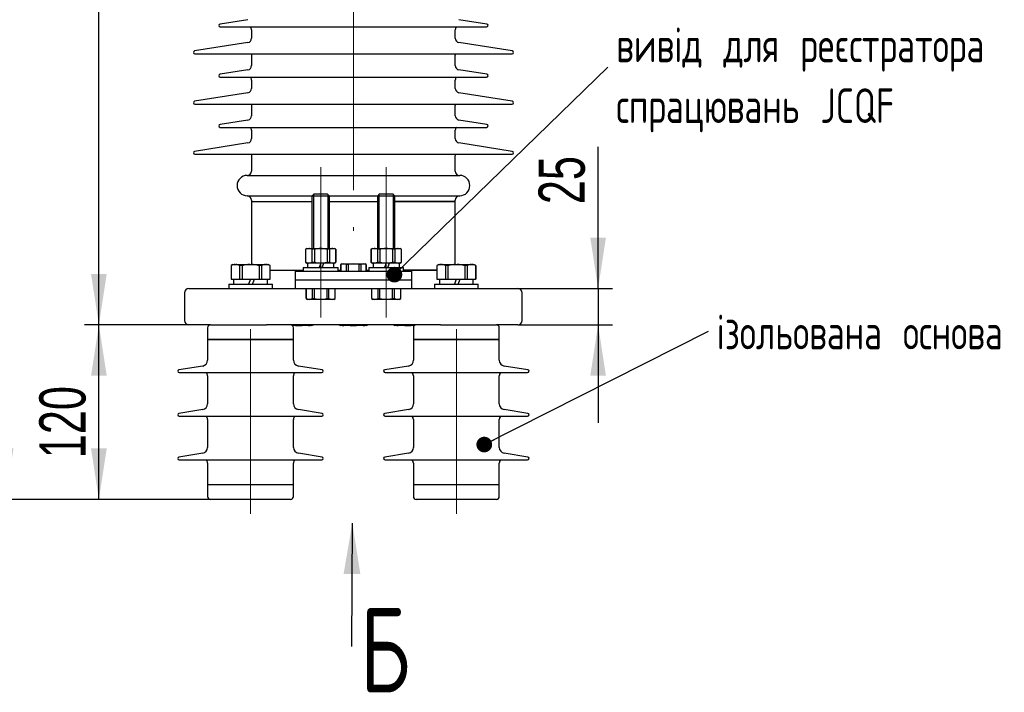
# Model space of a CAD drawing. Header units: millimetres. Extents: x 0 to 305, y 0 to 297.
# Tile 3 of 39: x 37 to 104, y 117 to 163. Entities that reach past the tile are written whole.
import ezdxf

# ---------------------------------------------------------------- set-up
doc = ezdxf.new("R2010")
doc.units = ezdxf.units.MM
doc.linetypes.add('CENTERX2', pattern=[20.32, 12.7, -2.54, 2.54, -2.54])
doc.layers.add('ОСНОВНАЯ_НАДПИСЬ', color=7, linetype='Continuous')
doc.styles.add('SLDTEXTSTYLE0', font='TXT', dxfattribs={"width": 0.7, "bigfont": 'bigfont'})
doc.styles.add('SLDTEXTSTYLE1', font='TXT', dxfattribs={"width": 0.7})
doc.dimstyles.new('SLDDIMSTYLE0', dxfattribs={"dimtxt": 0.18, "dimasz": 3.5, "dimexe": 0, "dimexo": 0.0625, "dimgap": 0, "dimtad": 0, "dimtih": 1, "dimtoh": 1, "dimdec": 0, "dimrnd": 1e-09, "dimzin": 0, "dimdsep": 46, "dimtxsty": 'Standard', "dimsah": 1, "dimcen": 0.09, "dimadec": 0, "dimazin": 0, "dimtfac": 3.5, "dimtdec": 0, "dimtofl": 0, "dimtmove": 0, "dimatfit": 3, "dimfxl": 1, "dimfrac": 2, "dimtolj": 1, "dimtzin": 0, "dimarcsym": 0})
doc.dimstyles.new('SLDDIMSTYLE1', dxfattribs={"dimtxt": 2.728516, "dimasz": 3.5, "dimexe": 0, "dimexo": 0.0625, "dimgap": 0.682129, "dimtad": 2, "dimlfac": 10, "dimrnd": 1e-09, "dimzin": 12, "dimdsep": 46, "dimtxsty": 'SLDTEXTSTYLE1', "dimsah": 1, "dimcen": 0.09, "dimadec": 0, "dimazin": 3, "dimtfac": 1, "dimtdec": 3, "dimtofl": 0, "dimtmove": 0, "dimatfit": 3, "dimfxl": 1, "dimfrac": 2, "dimtolj": 1, "dimtzin": 12, "dimarcsym": 0})
doc.dimstyles.new('SLDDIMSTYLE2', dxfattribs={"dimtxt": 2.728516, "dimasz": 3.5, "dimexe": 0, "dimexo": 0.0625, "dimgap": 0.682129, "dimtad": 2, "dimlfac": 10, "dimrnd": 1e-09, "dimzin": 12, "dimdsep": 46, "dimtxsty": 'SLDTEXTSTYLE1', "dimsah": 1, "dimcen": 0.09, "dimadec": 0, "dimazin": 3, "dimtfac": 1, "dimtdec": 3, "dimtmove": 0, "dimatfit": 0, "dimfxl": 1, "dimfrac": 2, "dimtolj": 1, "dimtzin": 12, "dimarcsym": 0})
doc.dimstyles.new('SLDDIMSTYLE3', dxfattribs={"dimtxt": 0.18, "dimasz": 1.076923, "dimexe": 0, "dimexo": 0.0625, "dimgap": 0, "dimtad": 0, "dimtih": 1, "dimtoh": 1, "dimdec": 0, "dimrnd": 1e-09, "dimzin": 0, "dimdsep": 46, "dimtxsty": 'Standard', "dimblk1": 'DOT', "dimblk2": 'DOT', "dimsah": 1, "dimcen": 0.09, "dimadec": 0, "dimazin": 0, "dimtfac": 1.076923, "dimtdec": 0, "dimtofl": 0, "dimtmove": 0, "dimatfit": 3, "dimldrblk": 'DOT', "dimfxl": 1, "dimfrac": 2, "dimtolj": 1, "dimtzin": 0, "dimarcsym": 0})

# ---------------------------------------------------------------- blocks, each defined once
blk = doc.blocks.new('SW_NOTE_0_1')
at = {"layer": 'ОСНОВНАЯ_НАДПИСЬ', "color": 0, "insert": (0.571, 2.682), "char_height": 5.821, "attachment_point": 1, "style": 'SLDTEXTSTYLE0'}
blk.add_mtext('Б', dxfattribs=at)
blk = doc.blocks.new('_D')
at = {"layer": 'ОСНОВНАЯ_НАДПИСЬ'}
for p, q in [((52.45, 242.35), (40.969, 242.35)), ((41.969, 142.35), (41.969, 242.35)), ((48.15, 142.35), (40.969, 142.35))]:
    blk.add_line(p, q, dxfattribs=at)
for points in [[(41.969, 242.35), (41.43, 238.85), (42.507, 238.85)], [(41.969, 142.35), (42.507, 145.85), (41.43, 145.85)]]:
    blk.add_solid(points, dxfattribs=at)
at = {"layer": 'ОСНОВНАЯ_НАДПИСЬ', "char_height": 3.175, "attachment_point": 1, "rotation": 90, "style": 'SLDTEXTSTYLE1'}
for s, insert in [('10', (37.876, 196.093)), ('%%p', (37.876, 192.981)), ('1000', (37.876, 185.644))]:
    blk.add_mtext(s, dxfattribs=dict(at, insert=insert))
blk = doc.blocks.new('_D_1')
at = {"layer": 'ОСНОВНАЯ_НАДПИСЬ'}
for p, q in [((48.15, 142.35), (40.969, 142.35)), ((41.969, 130.35), (41.969, 142.35)), ((49.629, 130.35), (40.969, 130.35))]:
    blk.add_line(p, q, dxfattribs=at)
for points in [[(41.969, 142.35), (41.43, 138.85), (42.507, 138.85)], [(41.969, 130.35), (42.507, 133.85), (41.43, 133.85)]]:
    blk.add_solid(points, dxfattribs=at)
at = {"layer": 'ОСНОВНАЯ_НАДПИСЬ', "insert": (37.876, 133.181), "char_height": 3.175, "attachment_point": 1, "rotation": 90, "style": 'SLDTEXTSTYLE1'}
blk.add_mtext('120', dxfattribs=at)
blk = doc.blocks.new('_D_4')
at = {"layer": 'ОСНОВНАЯ_НАДПИСЬ'}
for p, q in [((55.65, 243.15), (34.559, 243.15)), ((35.559, 130.35), (35.559, 243.15)), ((49.629, 130.35), (34.559, 130.35))]:
    blk.add_line(p, q, dxfattribs=at)
for points in [[(35.559, 243.15), (35.02, 239.65), (36.097, 239.65)], [(35.559, 130.35), (36.097, 133.85), (35.02, 133.85)]]:
    blk.add_solid(points, dxfattribs=at)
at = {"layer": 'ОСНОВНАЯ_НАДПИСЬ', "char_height": 3.175, "attachment_point": 1, "rotation": 90, "style": 'SLDTEXTSTYLE1'}
for s, insert in [('10', (31.466, 195.811)), ('%%p', (31.466, 192.699)), ('1128', (31.466, 185.926))]:
    blk.add_mtext(s, dxfattribs=dict(at, insert=insert))
blk = doc.blocks.new('_D_5')
at = {"layer": 'ОСНОВНАЯ_НАДПИСЬ'}
for p, q in [((56.75, 247.35), (28.244, 247.35)), ((29.244, 247.35), (29.244, 130.35)), ((49.629, 130.35), (28.244, 130.35))]:
    blk.add_line(p, q, dxfattribs=at)
for points in [[(29.244, 247.35), (28.706, 243.85), (29.783, 243.85)], [(29.244, 130.35), (29.783, 133.85), (28.706, 133.85)]]:
    blk.add_solid(points, dxfattribs=at)
at = {"layer": 'ОСНОВНАЯ_НАДПИСЬ', "char_height": 3.175, "attachment_point": 1, "rotation": 90, "style": 'SLDTEXTSTYLE1'}
for s, insert in [('10', (25.151, 195.811)), ('%%p', (25.151, 192.699)), ('1170', (25.151, 185.926))]:
    blk.add_mtext(s, dxfattribs=dict(at, insert=insert))
blk = doc.blocks.new('_D_6')
at = {"layer": 'ОСНОВНАЯ_НАДПИСЬ'}
for p, q in [((76.272, 144.85), (76.272, 154.6)), ((70.77, 144.85), (77.272, 144.85)), ((76.272, 144.85), (76.272, 142.35)), ((70.77, 142.35), (77.272, 142.35)), ((76.272, 142.35), (76.272, 135.619))]:
    blk.add_line(p, q, dxfattribs=at)
for points in [[(76.272, 144.85), (76.81, 148.35), (75.733, 148.35)], [(76.272, 142.35), (75.733, 138.85), (76.81, 138.85)]]:
    blk.add_solid(points, dxfattribs=at)
at = {"layer": 'ОСНОВНАЯ_НАДПИСЬ', "insert": (72.179, 150.649), "char_height": 3.175, "attachment_point": 1, "rotation": 90, "style": 'SLDTEXTSTYLE1'}
blk.add_mtext('25', dxfattribs=at)
blk = doc.blocks.new('SW_NOTE_0_3')
at = {"layer": 'ОСНОВНАЯ_НАДПИСЬ', "color": 0, "insert": (0.56, 1.136), "char_height": 2.38125, "attachment_point": 1, "style": 'SLDTEXTSTYLE0'}
blk.add_mtext('ізольована основа', dxfattribs=at)
blk = doc.blocks.new('_Dot')
at = {"color": 0, "linetype": 'ByBlock', "lineweight": -2}
blk.add_line((-0.5, 0), (-1, 0), dxfattribs=at)
at = {"color": 0, "linetype": 'ByBlock', "const_width": 0.5}
blk.add_lwpolyline([(-0.25, 0, 1), (0.25, 0, 1)], format="xyb", close=True, dxfattribs=at)
blk = doc.blocks.new('SW_NOTE_0_5')
at = {"layer": 'ОСНОВНАЯ_НАДПИСЬ', "color": 0, "char_height": 2.38125, "attachment_point": 1, "style": 'SLDTEXTSTYLE0'}
for s, insert in [('вивід для реєстратора', (0.567, 2.723)), ('спрацювань JCQF', (0.567, -1.452))]:
    blk.add_mtext(s, dxfattribs=dict(at, insert=insert))

msp = doc.modelspace()

# ---------------------------------------------------------------- linework, layer by layer
at = {"color": 7, "linetype": 'Continuous', "lineweight": 25}
for p, q in [((52.2069, 163.3306), (50.2943, 163.0277)), ((68.6256, 163.0277), (66.713, 163.3306)), ((50.31, 162.8289), (68.61, 162.8289)), ((52.46, 162.6253), (52.46, 162.0541)), ((66.46, 162.0541), (66.46, 162.6253)), ((52.2069, 161.7578), (48.5443, 161.1777)), ((70.3756, 161.1777), (66.713, 161.7578)), ((48.56, 160.9789), (70.36, 160.9789)), ((52.46, 160.867), (52.46, 160.1769)), ((66.46, 160.1769), (66.46, 160.867)), ((52.2069, 159.8806), (50.2943, 159.5777)), ((68.6256, 159.5777), (66.713, 159.8806)), ((50.31, 159.3789), (68.61, 159.3789)), ((52.46, 159.1753), (52.46, 158.6041)), ((66.46, 158.6041), (66.46, 159.1753)), ((52.2069, 158.3078), (48.5443, 157.7277)), ((70.3756, 157.7277), (66.713, 158.3078)), ((48.56, 157.5289), (70.36, 157.5289)), ((52.46, 157.417), (52.46, 156.7269)), ((66.46, 156.7269), (66.46, 157.417)), ((52.2069, 156.4306), (50.2943, 156.1277)), ((68.6256, 156.1277), (66.713, 156.4306)), ((50.31, 155.9289), (68.61, 155.9289)), ((52.46, 155.7253), (52.46, 155.1541)), ((66.46, 155.1541), (66.46, 155.7253)), ((52.2069, 154.8578), (48.5443, 154.2777)), ((70.3756, 154.2777), (66.713, 154.8578)), ((48.56, 154.0789), (70.36, 154.0789)), ((52.46, 153.967), (52.46, 152.9248)), ((66.46, 152.9248), (66.46, 153.967)), ((52.16, 152.6248), (66.76, 152.6248)), ((52.16, 151.2248), (56.635, 151.2248)), ((52.46, 150.9248), (52.46, 150.8248)), ((56.76, 151.3498), (56.61, 151.1998)), ((56.61, 151.1998), (56.61, 147.5998)), ((57.81, 151.1998), (56.61, 151.1998)), ((56.76, 151.3498), (57.66, 151.3498)), ((57.81, 151.1998), (57.66, 151.3498)), ((57.785, 151.2248), (61.135, 151.2248)), ((57.81, 147.5998), (57.81, 151.1998)), ((61.26, 151.3498), (61.11, 151.1998)), ((61.11, 151.1998), (61.11, 147.5998)), ((62.31, 151.1998), (61.11, 151.1998)), ((61.26, 151.3498), (62.16, 151.3498)), ((62.31, 151.1998), (62.16, 151.3498)), ((62.285, 151.2248), (66.76, 151.2248)), ((62.31, 147.5998), (62.31, 151.1998)), ((66.46, 150.8248), (66.46, 150.9248)), ((52.46, 150.8248), (52.46, 146.4998)), ((52.46, 150.8248), (56.61, 150.8248)), ((57.81, 150.8248), (61.11, 150.8248)), ((62.31, 150.8248), (66.46, 150.8248)), ((64.6565, 150.8248), (62.31, 150.8248)), ((66.46, 150.8248), (64.6565, 150.8248)), ((66.46, 146.4998), (66.46, 150.8248)), ((56.26, 147.5998), (56.165, 147.5449)), ((56.165, 147.5449), (56.165, 146.6546)), ((56.1696, 147.5449), (56.165, 147.5449)), ((56.3872, 147.5998), (56.1696, 147.5449)), ((56.1696, 147.5449), (56.1696, 146.6546)), ((56.26, 147.5998), (56.3872, 147.5998)), ((56.3872, 147.5998), (57.21, 147.5998)), ((56.7746, 147.5449), (56.6049, 147.5449)), ((56.6049, 147.5449), (56.6049, 146.6546)), ((56.7746, 147.5449), (56.7746, 146.6546)), ((57.21, 147.5998), (58.0327, 147.5998)), ((57.815, 147.5449), (57.6453, 147.5449)), ((57.6453, 147.5449), (57.6453, 146.6546)), ((57.815, 147.5449), (57.815, 146.6546)), ((58.2503, 147.5449), (58.0327, 147.5998)), ((58.0327, 147.5998), (58.16, 147.5998)), ((58.255, 147.5449), (58.16, 147.5998)), ((58.2503, 147.5449), (58.2503, 146.6546)), ((58.255, 147.5449), (58.2503, 147.5449)), ((58.255, 146.6546), (58.255, 147.5449)), ((60.76, 147.5998), (60.665, 147.5449)), ((60.665, 147.5449), (60.665, 146.6546)), ((60.6696, 147.5449), (60.665, 147.5449)), ((60.8872, 147.5998), (60.6696, 147.5449)), ((60.6696, 147.5449), (60.6696, 146.6546)), ((60.76, 147.5998), (60.8872, 147.5998)), ((60.8872, 147.5998), (61.71, 147.5998)), ((61.2746, 147.5449), (61.1049, 147.5449)), ((61.1049, 147.5449), (61.1049, 146.6546)), ((61.2746, 147.5449), (61.2746, 146.6546)), ((61.71, 147.5998), (62.5327, 147.5998)), ((62.1453, 147.5449), (62.1453, 146.6546)), ((62.315, 147.5449), (62.1453, 147.5449)), ((62.315, 147.5449), (62.315, 146.6546)), ((62.7503, 147.5449), (62.5327, 147.5998)), ((62.5327, 147.5998), (62.66, 147.5998)), ((62.755, 147.5449), (62.66, 147.5998)), ((62.7503, 147.5449), (62.7503, 146.6546)), ((62.755, 147.5449), (62.7503, 147.5449)), ((62.755, 146.6546), (62.755, 147.5449)), ((51.1819, 146.4998), (51.0489, 146.423)), ((51.0489, 146.423), (51.0489, 145.4998)), ((51.0524, 146.423), (51.0489, 146.423)), ((51.0524, 146.423), (51.0524, 145.4998)), ((51.1819, 146.4998), (51.3199, 146.4998)), ((51.3199, 146.4998), (51.369, 146.4998)), ((51.369, 146.4998), (52.3398, 146.4998)), ((51.6365, 146.423), (51.6365, 145.4998)), ((51.8048, 146.423), (51.6365, 146.423)), ((51.8048, 146.423), (51.8048, 145.4998)), ((52.3398, 146.4998), (52.438, 146.4998)), ((52.438, 146.4998), (53.4088, 146.4998)), ((53.1413, 146.423), (52.973, 146.423)), ((52.973, 146.423), (52.973, 145.4998)), ((53.1413, 146.423), (53.1413, 145.4998)), ((53.4088, 146.4998), (53.4579, 146.4998)), ((53.4579, 146.4998), (53.5959, 146.4998)), ((53.7289, 146.423), (53.5959, 146.4998)), ((53.7254, 146.423), (53.7254, 145.4998)), ((53.7289, 146.423), (53.7254, 146.423)), ((53.7289, 145.4998), (53.7289, 146.423)), ((56.01, 146.2998), (56.01, 146.0498)), ((56.01, 146.2998), (57.21, 146.2998)), ((56.165, 146.6546), (56.26, 146.5998)), ((56.165, 146.6546), (56.1696, 146.6546)), ((56.3872, 146.5998), (56.26, 146.5998)), ((56.305, 146.5998), (56.305, 146.2998)), ((57.21, 146.5998), (56.3872, 146.5998)), ((56.6049, 146.6546), (56.7746, 146.6546)), ((57.2134, 146.5998), (57.1042, 146.2998)), ((58.0327, 146.5998), (57.21, 146.5998)), ((57.21, 146.2998), (58.41, 146.2998)), ((57.3171, 146.2998), (57.4263, 146.5998)), ((57.6453, 146.6546), (57.815, 146.6546)), ((58.16, 146.5998), (58.0327, 146.5998)), ((58.115, 146.2998), (58.115, 146.5998)), ((58.16, 146.5998), (58.255, 146.6546)), ((58.2503, 146.6546), (58.255, 146.6546)), ((58.41, 146.0498), (58.41, 146.2998)), ((58.66, 146.5398), (58.58, 146.4936)), ((58.58, 146.4936), (58.58, 146.0498)), ((58.5838, 146.4936), (58.58, 146.4936)), ((58.7671, 146.5398), (58.5838, 146.4936)), ((58.5838, 146.4936), (58.5838, 146.0498)), ((58.66, 146.5398), (58.7671, 146.5398)), ((58.9504, 146.4936), (58.7671, 146.5398)), ((58.7671, 146.5398), (59.46, 146.5398)), ((59.0933, 146.4936), (58.9504, 146.4936)), ((58.9504, 146.4936), (58.9504, 146.0498)), ((59.46, 146.5398), (59.0933, 146.4936)), ((59.0933, 146.4936), (59.0933, 146.0498)), ((59.8266, 146.4936), (59.46, 146.5398)), ((59.46, 146.5398), (60.1528, 146.5398)), ((59.9695, 146.4936), (59.8266, 146.4936)), ((59.8266, 146.4936), (59.8266, 146.0498)), ((60.1528, 146.5398), (59.9695, 146.4936)), ((59.9695, 146.4936), (59.9695, 146.0498)), ((60.3361, 146.4936), (60.1528, 146.5398)), ((60.1528, 146.5398), (60.26, 146.5398)), ((60.34, 146.4936), (60.26, 146.5398)), ((60.3361, 146.4936), (60.3361, 146.0498)), ((60.34, 146.4936), (60.3361, 146.4936)), ((60.34, 146.0498), (60.34, 146.4936)), ((60.51, 146.2998), (60.51, 146.0498)), ((60.51, 146.2998), (61.71, 146.2998)), ((60.665, 146.6546), (60.76, 146.5998)), ((60.665, 146.6546), (60.6696, 146.6546)), ((60.8872, 146.5998), (60.76, 146.5998)), ((60.805, 146.5998), (60.805, 146.2998)), ((61.71, 146.5998), (60.8872, 146.5998)), ((61.1049, 146.6546), (61.2746, 146.6546)), ((61.7134, 146.5998), (61.6042, 146.2998)), ((62.5327, 146.5998), (61.71, 146.5998)), ((61.71, 146.2998), (62.91, 146.2998)), ((61.8171, 146.2998), (61.9263, 146.5998)), ((62.1453, 146.6546), (62.315, 146.6546)), ((62.66, 146.5998), (62.5327, 146.5998)), ((62.615, 146.2998), (62.615, 146.5998)), ((62.66, 146.5998), (62.755, 146.6546)), ((62.7503, 146.6546), (62.755, 146.6546)), ((62.91, 146.0498), (62.91, 146.2998)), ((65.324, 146.4998), (65.191, 146.423)), ((65.191, 146.423), (65.191, 145.4998)), ((65.1945, 146.423), (65.191, 146.423)), ((65.1945, 146.423), (65.1945, 145.4998)), ((65.324, 146.4998), (65.462, 146.4998)), ((65.462, 146.4998), (65.5112, 146.4998)), ((65.5112, 146.4998), (66.4819, 146.4998)), ((65.7786, 146.423), (65.7786, 145.4998)), ((65.9469, 146.423), (65.7786, 146.423)), ((65.9469, 146.423), (65.9469, 145.4998)), ((66.4819, 146.4998), (66.5801, 146.4998)), ((66.5801, 146.4998), (67.5509, 146.4998)), ((67.1151, 146.423), (67.1151, 145.4998)), ((67.2834, 146.423), (67.1151, 146.423)), ((67.2834, 146.423), (67.2834, 145.4998)), ((67.5509, 146.4998), (67.6, 146.4998)), ((67.6, 146.4998), (67.738, 146.4998)), ((67.871, 146.423), (67.738, 146.4998)), ((67.8675, 146.423), (67.8675, 145.4998)), ((67.871, 146.423), (67.8675, 146.423)), ((67.871, 145.4998), (67.871, 146.423)), ((51.0489, 145.4998), (51.0524, 145.4998)), ((51.0524, 145.4998), (51.6365, 145.4998)), ((51.2239, 145.4998), (51.2239, 145.1498)), ((51.6365, 145.4998), (51.8048, 145.4998)), ((51.8048, 145.4998), (52.973, 145.4998)), ((52.3839, 145.4998), (52.2566, 145.1498)), ((52.5226, 145.1498), (52.65, 145.4998)), ((52.973, 145.4998), (53.1413, 145.4998)), ((53.1413, 145.4998), (53.7254, 145.4998)), ((53.5539, 145.1498), (53.5539, 145.4998)), ((53.7254, 146.0998), (56.01, 146.0998)), ((53.7254, 145.4998), (53.7289, 145.4998)), ((55.46, 146.0498), (55.46, 145.4498)), ((55.46, 146.0498), (63.46, 146.0498)), ((58.41, 146.0998), (58.58, 146.0998)), ((60.34, 146.0998), (60.51, 146.0998)), ((62.91, 146.0998), (65.191, 146.0998)), ((64.6565, 146.0998), (62.91, 146.0998)), ((63.46, 146.0498), (63.46, 145.4498)), ((65.191, 146.0998), (64.6565, 146.0998)), ((65.191, 145.4998), (65.1945, 145.4998)), ((65.1945, 145.4998), (65.7786, 145.4998)), ((65.366, 145.4998), (65.366, 145.1498)), ((65.7786, 145.4998), (65.9469, 145.4998)), ((65.9469, 145.4998), (67.1151, 145.4998)), ((66.5261, 145.4998), (66.3987, 145.1498)), ((66.6647, 145.1498), (66.7921, 145.4998)), ((67.1151, 145.4998), (67.2834, 145.4998)), ((67.2834, 145.4998), (67.8675, 145.4998)), ((67.696, 145.1498), (67.696, 145.4998)), ((67.8675, 145.4998), (67.871, 145.4998)), ((48.16, 144.8498), (50.9273, 144.8498)), ((50.8889, 145.1498), (50.8889, 144.8498)), ((50.8889, 145.1498), (52.3889, 145.1498)), ((50.9273, 144.8498), (52.0516, 144.8498)), ((52.0516, 144.8498), (55.46, 144.8498)), ((52.3889, 145.1498), (53.8889, 145.1498)), ((53.8889, 144.8498), (53.8889, 145.1498)), ((55.46, 145.4498), (63.46, 145.4498)), ((55.46, 145.4498), (55.46, 144.8498)), ((55.46, 144.8498), (63.46, 144.8498)), ((56.21, 144.8498), (56.21, 144.1575)), ((56.2126, 144.1575), (56.2126, 144.8498)), ((56.6485, 144.1575), (56.6485, 144.8498)), ((56.7741, 144.1575), (56.7741, 144.8498)), ((57.6458, 144.1575), (57.6458, 144.8498)), ((57.7714, 144.1575), (57.7714, 144.8498)), ((58.2073, 144.1575), (58.2073, 144.8498)), ((58.21, 144.1575), (58.21, 144.8498)), ((60.71, 144.8498), (60.71, 144.1575)), ((60.7126, 144.1575), (60.7126, 144.8498)), ((61.1485, 144.1575), (61.1485, 144.8498)), ((61.2741, 144.1575), (61.2741, 144.8498)), ((62.1458, 144.1575), (62.1458, 144.8498)), ((62.2714, 144.1575), (62.2714, 144.8498)), ((62.7073, 144.1575), (62.7073, 144.8498)), ((62.71, 144.1575), (62.71, 144.8498)), ((63.46, 145.4498), (63.46, 144.8498)), ((63.46, 144.8498), (66.8683, 144.8498)), ((65.031, 145.1498), (65.031, 144.8498)), ((65.031, 145.1498), (66.531, 145.1498)), ((66.531, 145.1498), (68.031, 145.1498)), ((66.8683, 144.8498), (67.9926, 144.8498)), ((67.9926, 144.8498), (70.76, 144.8498)), ((68.031, 144.8498), (68.031, 145.1498)), ((47.86, 144.5498), (47.86, 142.6498)), ((56.21, 144.1575), (56.31, 144.0998)), ((56.21, 144.1575), (56.2126, 144.1575)), ((56.2126, 144.1575), (56.4305, 144.0998)), ((56.4305, 144.0998), (56.6485, 144.1575)), ((56.6485, 144.1575), (56.7741, 144.1575)), ((57.6458, 144.1575), (57.7714, 144.1575)), ((57.7714, 144.1575), (57.9894, 144.0998)), ((57.9894, 144.0998), (58.2073, 144.1575)), ((58.11, 144.0998), (58.21, 144.1575)), ((58.2073, 144.1575), (58.21, 144.1575)), ((60.71, 144.1575), (60.81, 144.0998)), ((60.71, 144.1575), (60.7126, 144.1575)), ((60.7126, 144.1575), (60.9305, 144.0998)), ((60.9305, 144.0998), (61.1485, 144.1575)), ((61.1485, 144.1575), (61.2741, 144.1575)), ((62.1458, 144.1575), (62.2714, 144.1575)), ((62.2714, 144.1575), (62.4894, 144.0998)), ((62.4894, 144.0998), (62.7073, 144.1575)), ((62.61, 144.0998), (62.71, 144.1575)), ((62.7073, 144.1575), (62.71, 144.1575)), ((71.06, 142.6498), (71.06, 144.5498)), ((56.4305, 144.0998), (56.31, 144.0998)), ((57.21, 144.0998), (56.4305, 144.0998)), ((57.9894, 144.0998), (57.21, 144.0998)), ((58.11, 144.0998), (57.9894, 144.0998)), ((60.9305, 144.0998), (60.81, 144.0998)), ((61.71, 144.0998), (60.9305, 144.0998)), ((62.4894, 144.0998), (61.71, 144.0998)), ((62.61, 144.0998), (62.4894, 144.0998)), ((49.6389, 142.3498), (48.16, 142.3498)), ((49.4389, 142.1498), (49.4389, 141.3498)), ((49.6389, 142.3498), (52.3889, 142.3498)), ((52.3889, 142.3498), (53.4869, 142.3498)), ((59.46, 142.3498), (53.4869, 142.3498)), ((55.71, 142.2998), (55.2712, 142.2998)), ((55.3389, 141.3498), (55.3389, 142.1498)), ((56.4894, 142.2998), (55.71, 142.2998)), ((56.4894, 142.2998), (56.7073, 142.3575)), ((56.61, 142.2998), (56.4894, 142.2998)), ((56.61, 142.2998), (56.6966, 142.3498)), ((58.4626, 142.3575), (58.6805, 142.2998)), ((58.4734, 142.3498), (58.56, 142.2998)), ((58.6805, 142.2998), (58.56, 142.2998)), ((59.46, 142.2998), (58.6805, 142.2998)), ((65.433, 142.3498), (59.46, 142.3498)), ((60.2394, 142.2998), (59.46, 142.2998)), ((60.2394, 142.2998), (60.4573, 142.3575)), ((60.36, 142.2998), (60.2394, 142.2998)), ((60.36, 142.2998), (60.4466, 142.3498)), ((62.2126, 142.3575), (62.4305, 142.2998)), ((62.2234, 142.3498), (62.31, 142.2998)), ((62.4305, 142.2998), (62.31, 142.2998)), ((63.21, 142.2998), (62.4305, 142.2998)), ((63.6487, 142.2998), (63.21, 142.2998)), ((63.581, 142.1498), (63.581, 141.3498)), ((65.433, 142.3498), (66.531, 142.3498)), ((66.531, 142.3498), (69.281, 142.3498)), ((70.76, 142.3498), (69.281, 142.3498)), ((69.481, 141.3498), (69.481, 142.1498)), ((49.4389, 141.3498), (49.4389, 139.9156)), ((49.4389, 141.3498), (52.3889, 141.3498)), ((55.3389, 141.3498), (49.4389, 141.3498)), ((52.3889, 141.3498), (55.3389, 141.3498)), ((55.3389, 139.9156), (55.3389, 141.3498)), ((63.581, 141.3498), (63.581, 139.9156)), ((63.581, 141.3498), (66.531, 141.3498)), ((69.481, 141.3498), (63.581, 141.3498)), ((66.531, 141.3498), (69.481, 141.3498)), ((69.481, 139.9156), (69.481, 141.3498)), ((49.1015, 139.5205), (47.4732, 139.2626)), ((57.3045, 139.2626), (55.6763, 139.5205)), ((63.2436, 139.5205), (61.6154, 139.2626)), ((71.4467, 139.2626), (69.8184, 139.5205)), ((47.4889, 139.0638), (57.2889, 139.0638)), ((49.4389, 138.8498), (49.4389, 136.9156)), ((55.3389, 136.9156), (55.3389, 138.8498)), ((61.631, 139.0638), (71.431, 139.0638)), ((63.581, 138.8498), (63.581, 136.9156)), ((69.481, 136.9156), (69.481, 138.8498)), ((49.1015, 136.5205), (47.4732, 136.2626)), ((47.4889, 136.0638), (57.2889, 136.0638)), ((57.3045, 136.2626), (55.6763, 136.5205)), ((63.2436, 136.5205), (61.6154, 136.2626)), ((61.631, 136.0638), (71.431, 136.0638)), ((71.4467, 136.2626), (69.8184, 136.5205)), ((49.4389, 135.8498), (49.4389, 133.9156)), ((55.3389, 133.9156), (55.3389, 135.8498)), ((63.581, 135.8498), (63.581, 133.9156)), ((69.481, 133.9156), (69.481, 135.8498)), ((49.1015, 133.5205), (47.4732, 133.2626)), ((57.3045, 133.2626), (55.6763, 133.5205)), ((63.2436, 133.5205), (61.6154, 133.2626)), ((71.4467, 133.2626), (69.8184, 133.5205)), ((47.4889, 133.0638), (57.2889, 133.0638)), ((49.4389, 132.8498), (49.4389, 131.3498)), ((55.3389, 131.3498), (55.3389, 132.8498)), ((61.631, 133.0638), (71.431, 133.0638)), ((63.581, 132.8498), (63.581, 131.3498)), ((69.481, 131.3498), (69.481, 132.8498)), ((49.4389, 131.3498), (49.4389, 130.5498)), ((55.3389, 131.3498), (49.4389, 131.3498)), ((55.3389, 130.5498), (55.3389, 131.3498)), ((63.581, 131.3498), (63.581, 130.5498)), ((69.481, 131.3498), (63.581, 131.3498)), ((69.481, 130.5498), (69.481, 131.3498)), ((55.1389, 130.3498), (49.6389, 130.3498)), ((69.281, 130.3498), (63.781, 130.3498))]:
    msp.add_line(p, q, dxfattribs=at)
at = {"color": 7, "linetype": 'Continuous', "lineweight": 25, "flags": 128}
for points in [[(52.4383, 160.9791), (52.4542, 160.9256), (52.46, 160.867)], [(66.46, 160.867), (66.4657, 160.9256), (66.4817, 160.9791)], [(52.4383, 157.5291), (52.4542, 157.4756), (52.46, 157.417)], [(66.46, 157.417), (66.4657, 157.4756), (66.4817, 157.5291)], [(52.4383, 154.0791), (52.4542, 154.0256), (52.46, 153.967)], [(66.46, 153.967), (66.4657, 154.0256), (66.4817, 154.0791)]]:
    msp.add_lwpolyline(points, dxfattribs=at)
at = {"color": 7, "linetype": 'Continuous', "lineweight": 25}
for centre, radius, start, end in [((50.31, 162.9289), 0.1, 99, 270), ((52.16, 162.6253), 0.3, 0, 42.773768), ((66.76, 162.6253), 0.3, 137.226232, 180), ((68.61, 162.9289), 0.1, 270, 81), ((52.16, 162.0541), 0.3, 279, 0), ((66.76, 162.0541), 0.3, 180, 261), ((48.56, 161.0789), 0.1, 99, 270), ((70.36, 161.0789), 0.1, 270, 81), ((52.16, 160.1769), 0.3, 279, 0), ((66.76, 160.1769), 0.3, 180, 261), ((50.31, 159.4789), 0.1, 99, 270), ((52.16, 159.1753), 0.3, 0, 42.773768), ((66.76, 159.1753), 0.3, 137.226232, 180), ((68.61, 159.4789), 0.1, 270, 81), ((52.16, 158.6041), 0.3, 279, 0), ((66.76, 158.6041), 0.3, 180, 261), ((48.56, 157.6289), 0.1, 99, 270), ((70.36, 157.6289), 0.1, 270, 81), ((52.16, 156.7269), 0.3, 279, 0), ((66.76, 156.7269), 0.3, 180, 261), ((50.31, 156.0289), 0.1, 99, 270), ((52.16, 155.7253), 0.3, 0, 42.773768), ((66.76, 155.7253), 0.3, 137.226232, 180), ((68.61, 156.0289), 0.1, 270, 81), ((52.16, 155.1541), 0.3, 279, 0), ((66.76, 155.1541), 0.3, 180, 261), ((48.56, 154.1789), 0.1, 99, 270), ((70.36, 154.1789), 0.1, 270, 81), ((52.16, 152.9248), 0.3, 270, 0), ((66.76, 152.9248), 0.3, 180, 270), ((52.16, 151.9248), 0.7, 90, 270), ((66.76, 151.9248), 0.7, 270, 90), ((52.16, 150.9248), 0.3, 0, 90), ((66.76, 150.9248), 0.3, 90, 180), ((48.16, 144.5498), 0.3, 90, 180), ((70.76, 144.5498), 0.3, 0, 90), ((48.16, 142.6498), 0.3, 180, 270), ((49.6389, 142.1498), 0.2, 90, 180), ((55.1389, 142.1498), 0.2, 0, 90), ((63.781, 142.1498), 0.2, 90, 180), ((69.281, 142.1498), 0.2, 0, 90), ((70.76, 142.6498), 0.3, 270, 0), ((49.0389, 139.9156), 0.4, 279, 0), ((55.7389, 139.9156), 0.4, 180, 261), ((63.181, 139.9156), 0.4, 279, 0), ((69.881, 139.9156), 0.4, 180, 261), ((47.4889, 139.1638), 0.1, 99, 270), ((49.1389, 138.8498), 0.3, 0, 45.564892), ((55.6389, 138.8498), 0.3, 134.435108, 180), ((57.2889, 139.1638), 0.1, 270, 81), ((61.631, 139.1638), 0.1, 99, 270), ((63.281, 138.8498), 0.3, 0, 45.564892), ((69.781, 138.8498), 0.3, 134.435108, 180), ((71.431, 139.1638), 0.1, 270, 81), ((49.0389, 136.9156), 0.4, 279, 0), ((55.7389, 136.9156), 0.4, 180, 261), ((63.181, 136.9156), 0.4, 279, 0), ((69.881, 136.9156), 0.4, 180, 261), ((47.4889, 136.1638), 0.1, 99, 270), ((49.1389, 135.8498), 0.3, 0, 45.564892), ((55.6389, 135.8498), 0.3, 134.435108, 180), ((57.2889, 136.1638), 0.1, 270, 81), ((61.631, 136.1638), 0.1, 99, 270), ((63.281, 135.8498), 0.3, 0, 45.564892), ((69.781, 135.8498), 0.3, 134.435108, 180), ((71.431, 136.1638), 0.1, 270, 81), ((49.0389, 133.9156), 0.4, 279, 0), ((55.7389, 133.9156), 0.4, 180, 261), ((63.181, 133.9156), 0.4, 279, 0), ((69.881, 133.9156), 0.4, 180, 261), ((47.4889, 133.1638), 0.1, 99, 270), ((49.1389, 132.8498), 0.3, 0, 45.564892), ((55.6389, 132.8498), 0.3, 134.435108, 180), ((57.2889, 133.1638), 0.1, 270, 81), ((61.631, 133.1638), 0.1, 99, 270), ((63.281, 132.8498), 0.3, 0, 45.564892), ((69.781, 132.8498), 0.3, 134.435108, 180), ((71.431, 133.1638), 0.1, 270, 81), ((49.6389, 130.5498), 0.2, 180, 270), ((55.1389, 130.5498), 0.2, 270, 0), ((63.781, 130.5498), 0.2, 180, 270), ((69.281, 130.5498), 0.2, 270, 0)]:
    msp.add_arc(centre, radius, start, end, dxfattribs=at)
for points, knots in [([(56.6049, 147.5449), (56.5693, 147.5605), (56.4975, 147.5918), (56.4242, 147.5971), (56.3872, 147.5998)], [0, 0, 0, 0, 0.4966941, 1, 1, 1, 1]), ([(57.21, 147.5998), (57.1371, 147.5972), (56.9904, 147.5919), (56.8469, 147.5607), (56.7746, 147.5449)], [0, 0, 0, 0, 0.49625, 1, 1, 1, 1]), ([(57.6453, 147.5449), (57.574, 147.5605), (57.4306, 147.5918), (57.2838, 147.5971), (57.21, 147.5998)], [0, 0, 0, 0, 0.4966941, 1, 1, 1, 1]), ([(58.0327, 147.5998), (57.9963, 147.5972), (57.9229, 147.5919), (57.8511, 147.5607), (57.815, 147.5449)], [0, 0, 0, 0, 0.49625, 1, 1, 1, 1]), ([(61.1049, 147.5449), (61.0693, 147.5605), (60.9975, 147.5918), (60.9242, 147.5971), (60.8872, 147.5998)], [0, 0, 0, 0, 0.4966941, 1, 1, 1, 1]), ([(61.71, 147.5998), (61.6371, 147.5972), (61.4904, 147.5919), (61.3469, 147.5607), (61.2746, 147.5449)], [0, 0, 0, 0, 0.49625, 1, 1, 1, 1]), ([(62.1453, 147.5449), (62.074, 147.5605), (61.9306, 147.5918), (61.7838, 147.5971), (61.71, 147.5998)], [0, 0, 0, 0, 0.4966941, 1, 1, 1, 1]), ([(62.5327, 147.5998), (62.4963, 147.5972), (62.4229, 147.5919), (62.3511, 147.5607), (62.315, 147.5449)], [0, 0, 0, 0, 0.49625, 1, 1, 1, 1]), ([(51.3199, 146.4998), (51.2751, 146.4945), (51.1848, 146.4841), (51.0968, 146.4434), (51.0524, 146.423)], [0, 0, 0, 0, 0.4966416, 1, 1, 1, 1]), ([(51.6365, 146.423), (51.5927, 146.4432), (51.5046, 146.4839), (51.4144, 146.4944), (51.369, 146.4998)], [0, 0, 0, 0, 0.4970731, 1, 1, 1, 1]), ([(52.3398, 146.4998), (52.2501, 146.4945), (52.0696, 146.4841), (51.8935, 146.4434), (51.8048, 146.423)], [0, 0, 0, 0, 0.4966416, 1, 1, 1, 1]), ([(52.973, 146.423), (52.8854, 146.4432), (52.7093, 146.4839), (52.5288, 146.4944), (52.438, 146.4998)], [0, 0, 0, 0, 0.4970731, 1, 1, 1, 1]), ([(53.4088, 146.4998), (53.3639, 146.4945), (53.2737, 146.4841), (53.1856, 146.4434), (53.1413, 146.423)], [0, 0, 0, 0, 0.4966416, 1, 1, 1, 1]), ([(53.7254, 146.423), (53.6816, 146.4432), (53.5935, 146.4839), (53.5033, 146.4944), (53.4579, 146.4998)], [0, 0, 0, 0, 0.4970731, 1, 1, 1, 1]), ([(56.1696, 146.6546), (56.2052, 146.6391), (56.2769, 146.6078), (56.3503, 146.6024), (56.3872, 146.5998)], [0, 0, 0, 0, 0.4966941, 1, 1, 1, 1]), ([(56.3872, 146.5998), (56.4236, 146.6024), (56.497, 146.6076), (56.5688, 146.6389), (56.6049, 146.6546)], [0, 0, 0, 0, 0.49625, 1, 1, 1, 1]), ([(56.7746, 146.6546), (56.8459, 146.6391), (56.9893, 146.6078), (57.1361, 146.6024), (57.21, 146.5998)], [0, 0, 0, 0, 0.4966941, 1, 1, 1, 1]), ([(57.21, 146.5998), (57.2828, 146.6024), (57.4295, 146.6076), (57.573, 146.6389), (57.6453, 146.6546)], [0, 0, 0, 0, 0.49625, 1, 1, 1, 1]), ([(57.815, 146.6546), (57.8506, 146.6391), (57.9224, 146.6078), (57.9957, 146.6024), (58.0327, 146.5998)], [0, 0, 0, 0, 0.4966941, 1, 1, 1, 1]), ([(58.0327, 146.5998), (58.0691, 146.6024), (58.1425, 146.6076), (58.2142, 146.6389), (58.2503, 146.6546)], [0, 0, 0, 0, 0.49625, 1, 1, 1, 1]), ([(60.6696, 146.6546), (60.7052, 146.6391), (60.7769, 146.6078), (60.8503, 146.6024), (60.8872, 146.5998)], [0, 0, 0, 0, 0.4966941, 1, 1, 1, 1]), ([(60.8872, 146.5998), (60.9236, 146.6024), (60.997, 146.6076), (61.0688, 146.6389), (61.1049, 146.6546)], [0, 0, 0, 0, 0.49625, 1, 1, 1, 1]), ([(61.2746, 146.6546), (61.3459, 146.6391), (61.4893, 146.6078), (61.6361, 146.6024), (61.71, 146.5998)], [0, 0, 0, 0, 0.4966941, 1, 1, 1, 1]), ([(61.71, 146.5998), (61.7828, 146.6024), (61.9295, 146.6076), (62.073, 146.6389), (62.1453, 146.6546)], [0, 0, 0, 0, 0.49625, 1, 1, 1, 1]), ([(62.315, 146.6546), (62.3506, 146.6391), (62.4224, 146.6078), (62.4957, 146.6024), (62.5327, 146.5998)], [0, 0, 0, 0, 0.4966941, 1, 1, 1, 1]), ([(62.5327, 146.5998), (62.5691, 146.6024), (62.6425, 146.6076), (62.7142, 146.6389), (62.7503, 146.6546)], [0, 0, 0, 0, 0.49625, 1, 1, 1, 1]), ([(65.462, 146.4998), (65.4172, 146.4945), (65.327, 146.4841), (65.2389, 146.4434), (65.1945, 146.423)], [0, 0, 0, 0, 0.4966416, 1, 1, 1, 1]), ([(65.7786, 146.423), (65.7349, 146.4432), (65.6468, 146.4839), (65.5565, 146.4944), (65.5112, 146.4998)], [0, 0, 0, 0, 0.4970731, 1, 1, 1, 1]), ([(66.4819, 146.4998), (66.3923, 146.4945), (66.2118, 146.4841), (66.0356, 146.4434), (65.9469, 146.423)], [0, 0, 0, 0, 0.4966416, 1, 1, 1, 1]), ([(67.1151, 146.423), (67.0276, 146.4432), (66.8514, 146.4839), (66.6709, 146.4944), (66.5801, 146.4998)], [0, 0, 0, 0, 0.4970731, 1, 1, 1, 1]), ([(67.5509, 146.4998), (67.5061, 146.4945), (67.4158, 146.4841), (67.3277, 146.4434), (67.2834, 146.423)], [0, 0, 0, 0, 0.49664159, 1, 1, 1, 1]), ([(67.8675, 146.423), (67.8237, 146.4432), (67.7356, 146.4839), (67.6454, 146.4944), (67.6, 146.4998)], [0, 0, 0, 0, 0.4970731, 1, 1, 1, 1]), ([(56.7741, 144.1575), (56.8453, 144.1412), (56.9888, 144.1083), (57.1359, 144.1026), (57.21, 144.0998)], [0, 0, 0, 0, 0.4964158, 1, 1, 1, 1]), ([(57.21, 144.0998), (57.2829, 144.1025), (57.43, 144.1081), (57.5735, 144.141), (57.6458, 144.1575)], [0, 0, 0, 0, 0.4958804, 1, 1, 1, 1]), ([(61.2741, 144.1575), (61.3453, 144.1412), (61.4888, 144.1083), (61.6359, 144.1026), (61.71, 144.0998)], [0, 0, 0, 0, 0.4964158, 1, 1, 1, 1]), ([(61.71, 144.0998), (61.7829, 144.1025), (61.93, 144.1081), (62.0735, 144.141), (62.1458, 144.1575)], [0, 0, 0, 0, 0.4958804, 1, 1, 1, 1]), ([(55.3133, 142.3498), (55.3716, 142.3366), (55.5021, 142.3071), (55.6358, 142.3024), (55.71, 142.2998)], [0, 0, 0, 0, 0.4460804, 1, 1, 1, 1]), ([(55.71, 142.2998), (55.7829, 142.3023), (55.9166, 142.307), (56.0471, 142.3364), (56.1064, 142.3498)], [0, 0, 0, 0, 0.5456942, 1, 1, 1, 1]), ([(56.2714, 142.3575), (56.307, 142.3412), (56.3788, 142.3083), (56.4523, 142.3026), (56.4894, 142.2998)], [0, 0, 0, 0, 0.4964158, 1, 1, 1, 1]), ([(58.6805, 142.2998), (58.717, 142.3025), (58.7905, 142.3081), (58.8623, 142.341), (58.8985, 142.3575)], [0, 0, 0, 0, 0.49588037, 1, 1, 1, 1]), ([(59.0633, 142.3498), (59.1216, 142.3366), (59.2521, 142.3071), (59.3858, 142.3024), (59.46, 142.2998)], [0, 0, 0, 0, 0.4460804, 1, 1, 1, 1]), ([(59.46, 142.2998), (59.5329, 142.3023), (59.6666, 142.307), (59.7971, 142.3364), (59.8564, 142.3498)], [0, 0, 0, 0, 0.5456942, 1, 1, 1, 1]), ([(60.0214, 142.3575), (60.057, 142.3412), (60.1288, 142.3083), (60.2023, 142.3026), (60.2394, 142.2998)], [0, 0, 0, 0, 0.4964158, 1, 1, 1, 1]), ([(62.4305, 142.2998), (62.467, 142.3025), (62.5405, 142.3081), (62.6123, 142.341), (62.6485, 142.3575)], [0, 0, 0, 0, 0.4958804, 1, 1, 1, 1]), ([(62.8133, 142.3498), (62.8716, 142.3366), (63.0021, 142.3071), (63.1358, 142.3024), (63.21, 142.2998)], [0, 0, 0, 0, 0.4460804, 1, 1, 1, 1]), ([(63.21, 142.2998), (63.2829, 142.3023), (63.4166, 142.307), (63.5471, 142.3364), (63.6064, 142.3498)], [0, 0, 0, 0, 0.5456942, 1, 1, 1, 1])]:
    msp.add_open_spline(points, degree=3, knots=knots, dxfattribs=at)
at = {"layer": 'ОСНОВНАЯ_НАДПИСЬ', "linetype": 'CENTERX2', "lineweight": 18}
for p, q in [((59.46, 245.581), (59.46, 148.8248)), ((57.21, 142.8498), (57.21, 153.1998)), ((61.71, 142.8498), (61.71, 153.1998)), ((52.3889, 129.3498), (52.3889, 143.3498)), ((66.531, 129.3498), (66.531, 143.3498))]:
    msp.add_line(p, q, dxfattribs=at)
at = {"layer": 'ОСНОВНАЯ_НАДПИСЬ'}
for p, q in [((56.7064, 151.2962), (56.7064, 147.5998)), ((57.7136, 147.5998), (57.7136, 151.2962)), ((61.2064, 151.2962), (61.2064, 147.5998)), ((62.2136, 147.5998), (62.2136, 151.2962))]:
    msp.add_line(p, q, dxfattribs=at)

# ---------------------------------------------------------------- block references
for name, p in [('SW_NOTE_0_5', (76.9452, 160.0631)), ('SW_NOTE_0_3', (83.8592, 141.9086)), ('SW_NOTE_0_1', (59.3229, 120.2248))]:
    msp.add_blockref(name, p, dxfattribs=at)

# ---------------------------------------------------------------- dimensions: what is measured, and where the dimension line sits
for base, p1, p2, picture, middle in [((29.2442, 130.3498), (56.76, 247.3498), (49.6389, 130.3498), '_D_5', (29.2442, 192.5615)), ((35.5588, 243.1498), (49.6389, 130.3498), (55.66, 243.1498), '_D_4', (35.5588, 192.5615)), ((41.9689, 242.3498), (48.16, 142.3498), (52.46, 242.3498), '_D', (41.9689, 192.5615))]:
    dim = msp.add_linear_dim(base=base, p1=p1, p2=p2, angle=90, text='<>%%p10', dimstyle='SLDDIMSTYLE1', dxfattribs=at)
    dim.commit()
    dim.dimension.update_dxf_attribs({"geometry": picture, "text_midpoint": middle, "dimtype": 160})
for base, p1, p2, dimstyle, picture, middle in [((76.2717, 142.3498), (70.76, 144.8498), (70.76, 142.3498), 'SLDDIMSTYLE2', '_D_6', (76.2717, 152.6243)), ((41.9689, 142.3498), (49.6389, 130.3498), (48.16, 142.3498), 'SLDDIMSTYLE1', '_D_1', (41.9689, 135.8618))]:
    dim = msp.add_linear_dim(base=base, p1=p1, p2=p2, angle=90, dimstyle=dimstyle, dxfattribs=at)
    dim.commit()
    dim.dimension.update_dxf_attribs({"geometry": picture, "text_midpoint": middle, "dimtype": 160})

# ---------------------------------------------------------------- leaders
for points, dimstyle in [([(62.2761, 145.8011), (76.9452, 160.0631)], 'SLDDIMSTYLE3'), ([(68.4486, 134.1194), (83.8592, 141.9086)], 'SLDDIMSTYLE3'), ([(59.3831, 128.7258), (59.3229, 120.2248)], 'SLDDIMSTYLE0')]:
    msp.add_leader(points, dimstyle=dimstyle, dxfattribs=at)

doc.saveas('drawing.dxf')
